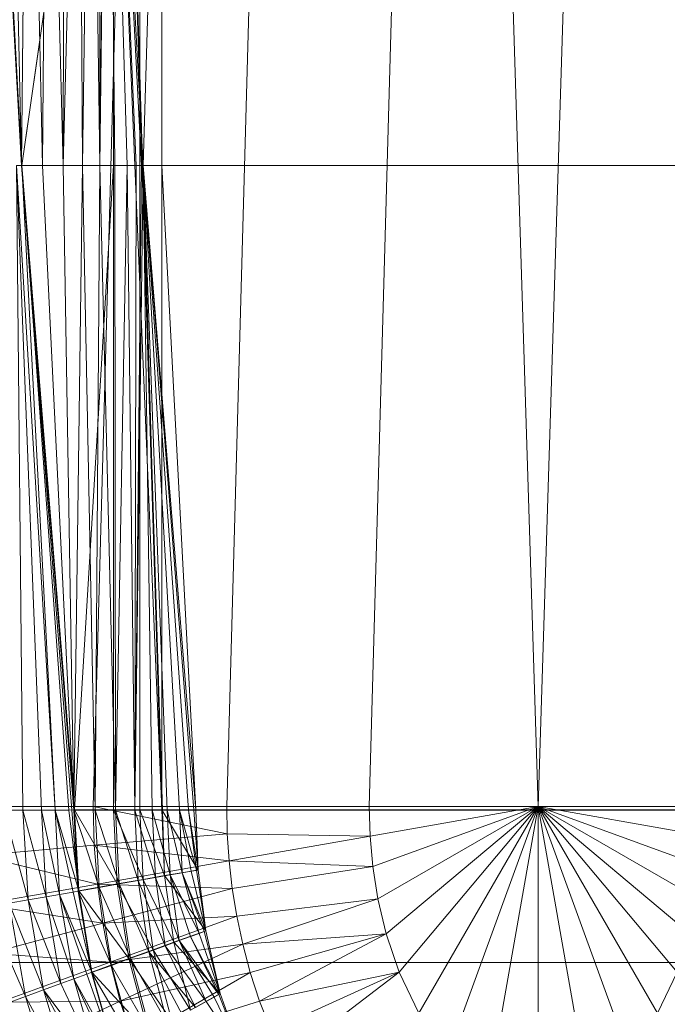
# Model space of a CAD drawing. Header units: metres. Extents: x 391.1 to 430.4, y 12.7 to 29.8.
# Tile 57 of 104: x 401.791 to 401.906, y 27.553 to 27.729. Entities that reach past the tile are written whole.
import ezdxf

# ---------------------------------------------------------------- set-up
doc = ezdxf.new("R2010")
doc.units = ezdxf.units.M
doc.layers.add('A-DETL-____-MBND', color=7, linetype='Continuous', lineweight=18)
doc.layers.add('S-STRS-____-OTLN', color=7, linetype='Continuous', lineweight=18)

# ---------------------------------------------------------------- blocks, each defined once
blk = doc.blocks.new('Family - Inodor PB-155331-02_SAN_P0')
at = {"layer": 'A-DETL-____-MBND', "color": 253, "true_color": 0xaaaaaa}
for p, q in [((0.12032, 0.7256), (0.13594, 0.21593)), ((0.12032, 0.7256), (0.13594, 0.21593)), ((0.12032, 0.7256), (0.13646, 0.2042)), ((0.13782, 0.7262), (0.12375, 0.21652)), ((0.16159, 0.7262), (0.14752, 0.21652)), ((0.18701, 0.7262), (0.17293, 0.21652)), ((0.18701, 0.7262), (0.20299, 0.21652)), ((0.21897, 0.7262), (0.20299, 0.21652)), ((0.10461, 0.44571), (0.11096, 0.33082)), ((0.10471, 0.44572), (0.11105, 0.33082)), ((0.10471, 0.44572), (0.11105, 0.33082)), ((0.10839, 0.44571), (0.11096, 0.33082)), ((0.10839, 0.44571), (0.11096, 0.33082)), ((0.11204, 0.44571), (0.11096, 0.33082)), ((0.11096, 0.33082), (0.11204, 0.44571)), ((0.12737, 0.44571), (0.11105, 0.33082)), ((0.11105, 0.33082), (0.12737, 0.44571)), ((0.11204, 0.44571), (0.11473, 0.33082)), ((0.11204, 0.44571), (0.11473, 0.33082)), ((0.11547, 0.44571), (0.11473, 0.33082)), ((0.11473, 0.33082), (0.11547, 0.44571)), ((0.11547, 0.44571), (0.11839, 0.33082)), ((0.11547, 0.44571), (0.11839, 0.33082)), ((0.11858, 0.44571), (0.11839, 0.33082)), ((0.11839, 0.33082), (0.11858, 0.44571)), ((0.11839, 0.33082), (0.12125, 0.44571)), ((0.11839, 0.33082), (0.12125, 0.44571)), ((0.12125, 0.44571), (0.12182, 0.33082)), ((0.12125, 0.44571), (0.12182, 0.33082)), ((0.12343, 0.44571), (0.12182, 0.33082)), ((0.12182, 0.33082), (0.12343, 0.44571)), ((0.12343, 0.44571), (0.12492, 0.33082)), ((0.12343, 0.44571), (0.12492, 0.33082)), ((0.12503, 0.44571), (0.12492, 0.33082)), ((0.12492, 0.33082), (0.12503, 0.44571)), ((0.12492, 0.33082), (0.12601, 0.44571)), ((0.12492, 0.33082), (0.12601, 0.44571)), ((0.12492, 0.33082), (0.12632, 0.44571)), ((0.12492, 0.33082), (0.12632, 0.44571)), ((0.12632, 0.44571), (0.13594, 0.21593)), ((0.12632, 0.44571), (0.13266, 0.33082)), ((0.12632, 0.44571), (0.13594, 0.21593)), ((0.12632, 0.44571), (0.13266, 0.33082)), ((0.12632, 0.44571), (0.13266, 0.33082)), ((0.12632, 0.44571), (0.1276, 0.33082)), ((0.12632, 0.44571), (0.12977, 0.33082)), ((0.12632, 0.44571), (0.1276, 0.33082)), ((0.12632, 0.44571), (0.13137, 0.33082)), ((0.12632, 0.44571), (0.12977, 0.33082)), ((0.12632, 0.44571), (0.13235, 0.33082)), ((0.12632, 0.44571), (0.13137, 0.33082)), ((0.12632, 0.44571), (0.13266, 0.33082)), ((0.12632, 0.44571), (0.13235, 0.33082)), ((0.12737, 0.44571), (0.12737, 0.33082)), ((0.12737, 0.44571), (0.12737, 0.33082)), ((0.13205, 0.44571), (0.13205, 0.33082)), ((0.13205, 0.44571), (0.13205, 0.33082)), ((0.13594, 0.44571), (0.13266, 0.33082)), ((0.13594, 0.44571), (0.13266, 0.33082)), ((0.13594, 0.44571), (0.13594, 0.33082)), ((0.13594, 0.44571), (0.13594, 0.33082)), ((0.13594, 0.33082), (0.13594, 0.44571)), ((0.13594, 0.44571), (0.13594, 0.33082)), ((0.11105, 0.33082), (0.11005, 0.33077)), ((0.11005, 0.33077), (0.11105, 0.33082)), ((0.11005, 0.33077), (0.11123, 0.21587)), ((0.11005, 0.33077), (0.11694, 0.21587)), ((0.11005, 0.33077), (0.11451, 0.21587)), ((0.11005, 0.33077), (0.11123, 0.21587)), ((0.11005, 0.33077), (0.11694, 0.21587)), ((0.11005, 0.33077), (0.11451, 0.21587)), ((0.11096, 0.33082), (0.11473, 0.33082)), ((0.11096, 0.33082), (0.11473, 0.33082)), ((0.11096, 0.33082), (0.1203, 0.21587)), ((0.11096, 0.33082), (0.1203, 0.21587)), ((0.11096, 0.33082), (0.12107, 0.20142)), ((0.11105, 0.33082), (0.11694, 0.21587)), ((0.11105, 0.33082), (0.1194, 0.21587)), ((0.11105, 0.33082), (0.11694, 0.21587)), ((0.11105, 0.33082), (0.12039, 0.21593)), ((0.11105, 0.33082), (0.1194, 0.21587)), ((0.11105, 0.33082), (0.12737, 0.33082)), ((0.11105, 0.33082), (0.12039, 0.21593)), ((0.11105, 0.33082), (0.12737, 0.33082)), ((0.11473, 0.33082), (0.1203, 0.21587)), ((0.11473, 0.33082), (0.11839, 0.33082)), ((0.11473, 0.33082), (0.11839, 0.33082)), ((0.11473, 0.33082), (0.1203, 0.21587)), ((0.11839, 0.33082), (0.1203, 0.21587)), ((0.11839, 0.33082), (0.12182, 0.33082)), ((0.11839, 0.33082), (0.1203, 0.21587)), ((0.11839, 0.33082), (0.12182, 0.33082)), ((0.12182, 0.33082), (0.1203, 0.21587)), ((0.1203, 0.21587), (0.12182, 0.33082)), ((0.12737, 0.33082), (0.12039, 0.21593)), ((0.12039, 0.21593), (0.12737, 0.33082)), ((0.12182, 0.33082), (0.12407, 0.21587)), ((0.12182, 0.33082), (0.12492, 0.33082)), ((0.12182, 0.33082), (0.12492, 0.33082)), ((0.12182, 0.33082), (0.12407, 0.21587)), ((0.12492, 0.33082), (0.12407, 0.21587)), ((0.12407, 0.21587), (0.12492, 0.33082)), ((0.12492, 0.33082), (0.12773, 0.21587)), ((0.12492, 0.33082), (0.1276, 0.33082)), ((0.12492, 0.33082), (0.1276, 0.33082)), ((0.12492, 0.33082), (0.12773, 0.21587)), ((0.12737, 0.33082), (0.12737, 0.21593)), ((0.12737, 0.33082), (0.13205, 0.33082)), ((0.12737, 0.33082), (0.13205, 0.33082)), ((0.12737, 0.33082), (0.12737, 0.21593)), ((0.1276, 0.33082), (0.12773, 0.21587)), ((0.12977, 0.33082), (0.1276, 0.33082)), ((0.1276, 0.33082), (0.12977, 0.33082)), ((0.1276, 0.33082), (0.12773, 0.21587)), ((0.12977, 0.33082), (0.12773, 0.21587)), ((0.12773, 0.21587), (0.12977, 0.33082)), ((0.13137, 0.33082), (0.12977, 0.33082)), ((0.12977, 0.33082), (0.13116, 0.21587)), ((0.12977, 0.33082), (0.13137, 0.33082)), ((0.12977, 0.33082), (0.13116, 0.21587)), ((0.13137, 0.33082), (0.13116, 0.21587)), ((0.13116, 0.21587), (0.13137, 0.33082)), ((0.13116, 0.21587), (0.13235, 0.33082)), ((0.13116, 0.21587), (0.13235, 0.33082)), ((0.13116, 0.21587), (0.13266, 0.33082)), ((0.13116, 0.21587), (0.13266, 0.33082)), ((0.13235, 0.33082), (0.13137, 0.33082)), ((0.13137, 0.33082), (0.13235, 0.33082)), ((0.13205, 0.33082), (0.13205, 0.21593)), ((0.13594, 0.33082), (0.13205, 0.33082)), ((0.13205, 0.33082), (0.13205, 0.21593)), ((0.13205, 0.33082), (0.13594, 0.33082)), ((0.13266, 0.33082), (0.13235, 0.33082)), ((0.13235, 0.33082), (0.13266, 0.33082)), ((0.13266, 0.33082), (0.142, 0.21587)), ((0.13594, 0.33082), (0.13266, 0.33082)), ((0.13266, 0.33082), (0.13594, 0.21593)), ((0.13266, 0.33082), (0.13594, 0.21593)), ((0.13266, 0.33082), (0.142, 0.21587)), ((0.13266, 0.33082), (0.13426, 0.21587)), ((0.13266, 0.33082), (0.13694, 0.21587)), ((0.13266, 0.33082), (0.13426, 0.21587)), ((0.13266, 0.33082), (0.13911, 0.21587)), ((0.13266, 0.33082), (0.13694, 0.21587)), ((0.13266, 0.33082), (0.14071, 0.21587)), ((0.13266, 0.33082), (0.13911, 0.21587)), ((0.13266, 0.33082), (0.14169, 0.21587)), ((0.13266, 0.33082), (0.14071, 0.21587)), ((0.13266, 0.33082), (0.142, 0.21587)), ((0.13266, 0.33082), (0.14169, 0.21587)), ((0.142, 0.21587), (0.13594, 0.33082)), ((0.13594, 0.33082), (0.142, 0.21587)), ((0.13594, 0.21593), (0.13594, 0.33082)), ((0.13594, 0.33082), (0.13594, 0.21593)), ((0.13594, 0.33082), (0.27003, 0.33082)), ((0.13594, 0.33082), (0.142, 0.21587)), ((0.13594, 0.33082), (0.13594, 0.21593)), ((0.142, 0.21587), (0.13594, 0.33082)), ((0.13594, 0.33082), (0.27003, 0.33082)), ((0.13594, 0.21593), (0.13594, 0.33082)), ((0.13594, 0.33082), (0.27003, 0.33082)), ((0.13594, 0.33082), (0.13594, 0.21593)), ((0.13594, 0.33082), (0.27003, 0.33082)), ((0.12375, 0.21652), (0.10299, 0.21652)), ((0.12039, 0.21593), (0.1194, 0.21587)), ((0.1194, 0.21587), (0.12039, 0.21593)), ((0.12039, 0.21593), (0.12115, 0.2015)), ((0.12039, 0.21593), (0.12802, 0.20271)), ((0.12039, 0.21593), (0.12115, 0.2015)), ((0.12039, 0.21593), (0.12737, 0.21593)), ((0.12039, 0.21593), (0.12737, 0.21593)), ((0.12039, 0.21593), (0.12802, 0.20271)), ((0.12375, 0.21652), (0.12393, 0.2096)), ((0.12375, 0.21652), (0.14762, 0.21167)), ((0.14752, 0.21652), (0.12375, 0.21652)), ((0.12737, 0.21593), (0.12802, 0.20271)), ((0.12737, 0.21593), (0.13205, 0.21593)), ((0.12737, 0.21593), (0.13262, 0.20352)), ((0.12737, 0.21593), (0.12802, 0.20271)), ((0.12737, 0.21593), (0.13205, 0.21593)), ((0.12737, 0.21593), (0.13262, 0.20352)), ((0.13205, 0.21593), (0.13262, 0.20352)), ((0.13594, 0.21593), (0.13205, 0.21593)), ((0.13205, 0.21593), (0.13646, 0.2042)), ((0.13205, 0.21593), (0.13262, 0.20352)), ((0.13205, 0.21593), (0.13594, 0.21593)), ((0.13205, 0.21593), (0.13646, 0.2042)), ((0.142, 0.21587), (0.13594, 0.21593)), ((0.13594, 0.21593), (0.13646, 0.2042)), ((0.142, 0.21587), (0.13594, 0.21593)), ((0.13594, 0.21593), (0.14244, 0.20519)), ((0.13594, 0.21593), (0.13646, 0.2042)), ((0.13594, 0.21593), (0.142, 0.21587)), ((0.13594, 0.21593), (0.14244, 0.20519)), ((0.13594, 0.21593), (0.13646, 0.2042)), ((0.27003, 0.21593), (0.13594, 0.21593)), ((0.13594, 0.21593), (0.27003, 0.21593)), ((0.13594, 0.21593), (0.13646, 0.2042)), ((0.14752, 0.21652), (0.14762, 0.21167)), ((0.14752, 0.21652), (0.17293, 0.21652)), ((0.17293, 0.21652), (0.17309, 0.21124)), ((0.17293, 0.21652), (0.20299, 0.21652)), ((0.20299, 0.21652), (0.17309, 0.21124)), ((0.20299, 0.21652), (0.17357, 0.20581)), ((0.20299, 0.21652), (0.17447, 0.20005)), ((0.20299, 0.21652), (0.17593, 0.19381)), ((0.20299, 0.21652), (0.17822, 0.18699)), ((0.20299, 0.21652), (0.18172, 0.17968)), ((0.20299, 0.21652), (0.18695, 0.17244)), ((0.20299, 0.21652), (0.1942, 0.16667)), ((0.20299, 0.21652), (0.20299, 0.16439)), ((0.20299, 0.21652), (0.21178, 0.16667)), ((0.20299, 0.21652), (0.21904, 0.17244)), ((0.23305, 0.21652), (0.20299, 0.21652)), ((0.20299, 0.21652), (0.22426, 0.17968)), ((0.20299, 0.21652), (0.22776, 0.18699)), ((0.20299, 0.21652), (0.23005, 0.19381)), ((0.20299, 0.21652), (0.23151, 0.20005)), ((0.20299, 0.21652), (0.23241, 0.20581)), ((0.20299, 0.21652), (0.2329, 0.21124)), ((0.10781, 0.21587), (0.11213, 0.19985)), ((0.10781, 0.21587), (0.11123, 0.21587)), ((0.10781, 0.21587), (0.11123, 0.21587)), ((0.10781, 0.21587), (0.11213, 0.19985)), ((0.11123, 0.21587), (0.11213, 0.19985)), ((0.11451, 0.21587), (0.11123, 0.21587)), ((0.11123, 0.21587), (0.11536, 0.20042)), ((0.11123, 0.21587), (0.11213, 0.19985)), ((0.11123, 0.21587), (0.11451, 0.21587)), ((0.11123, 0.21587), (0.11536, 0.20042)), ((0.11694, 0.21587), (0.11451, 0.21587)), ((0.11451, 0.21587), (0.11536, 0.20042)), ((0.11451, 0.21587), (0.11776, 0.20085)), ((0.11451, 0.21587), (0.11536, 0.20042)), ((0.11451, 0.21587), (0.11694, 0.21587)), ((0.11451, 0.21587), (0.11776, 0.20085)), ((0.1194, 0.21587), (0.11694, 0.21587)), ((0.11694, 0.21587), (0.11776, 0.20085)), ((0.11694, 0.21587), (0.12018, 0.20127)), ((0.11694, 0.21587), (0.11776, 0.20085)), ((0.11694, 0.21587), (0.1194, 0.21587)), ((0.11694, 0.21587), (0.12115, 0.2015)), ((0.11694, 0.21587), (0.12115, 0.2015)), ((0.11694, 0.21587), (0.12018, 0.20127)), ((0.1194, 0.21587), (0.12115, 0.2015)), ((0.1194, 0.21587), (0.12115, 0.2015)), ((0.1203, 0.21587), (0.12107, 0.20142)), ((0.1203, 0.21587), (0.12478, 0.20208)), ((0.1203, 0.21587), (0.12107, 0.20142)), ((0.1203, 0.21587), (0.12407, 0.21587)), ((0.1203, 0.21587), (0.12407, 0.21587)), ((0.1203, 0.21587), (0.12478, 0.20208)), ((0.12407, 0.21587), (0.12478, 0.20208)), ((0.12407, 0.21587), (0.12838, 0.20272)), ((0.12407, 0.21587), (0.12478, 0.20208)), ((0.12407, 0.21587), (0.12773, 0.21587)), ((0.12407, 0.21587), (0.12773, 0.21587)), ((0.12407, 0.21587), (0.12838, 0.20272)), ((0.12773, 0.21587), (0.12838, 0.20272)), ((0.12773, 0.21587), (0.13176, 0.20331)), ((0.12773, 0.21587), (0.12838, 0.20272)), ((0.12773, 0.21587), (0.13116, 0.21587)), ((0.12773, 0.21587), (0.13116, 0.21587)), ((0.12773, 0.21587), (0.13176, 0.20331)), ((0.13116, 0.21587), (0.13176, 0.20331)), ((0.13116, 0.21587), (0.13482, 0.20385)), ((0.13116, 0.21587), (0.13176, 0.20331)), ((0.13116, 0.21587), (0.13426, 0.21587)), ((0.13116, 0.21587), (0.13426, 0.21587)), ((0.13116, 0.21587), (0.13482, 0.20385)), ((0.13426, 0.21587), (0.13482, 0.20385)), ((0.13694, 0.21587), (0.13426, 0.21587)), ((0.13426, 0.21587), (0.13745, 0.20431)), ((0.13426, 0.21587), (0.13482, 0.20385)), ((0.13426, 0.21587), (0.13694, 0.21587)), ((0.13426, 0.21587), (0.13745, 0.20431)), ((0.13911, 0.21587), (0.13694, 0.21587)), ((0.13694, 0.21587), (0.13745, 0.20431)), ((0.13694, 0.21587), (0.13959, 0.20469)), ((0.13694, 0.21587), (0.13745, 0.20431)), ((0.13694, 0.21587), (0.13911, 0.21587)), ((0.13694, 0.21587), (0.13959, 0.20469)), ((0.14071, 0.21587), (0.13911, 0.21587)), ((0.13911, 0.21587), (0.13959, 0.20469)), ((0.13911, 0.21587), (0.14117, 0.20497)), ((0.13911, 0.21587), (0.13959, 0.20469)), ((0.13911, 0.21587), (0.14071, 0.21587)), ((0.13911, 0.21587), (0.14213, 0.20514)), ((0.13911, 0.21587), (0.14213, 0.20514)), ((0.13911, 0.21587), (0.14117, 0.20497)), ((0.14169, 0.21587), (0.14071, 0.21587)), ((0.14071, 0.21587), (0.14213, 0.20514)), ((0.14071, 0.21587), (0.14169, 0.21587)), ((0.14071, 0.21587), (0.14244, 0.20519)), ((0.14071, 0.21587), (0.14244, 0.20519)), ((0.14071, 0.21587), (0.14213, 0.20514)), ((0.142, 0.21587), (0.14169, 0.21587)), ((0.14169, 0.21587), (0.14244, 0.20519)), ((0.14169, 0.21587), (0.142, 0.21587)), ((0.14169, 0.21587), (0.14244, 0.20519)), ((0.142, 0.21587), (0.26396, 0.21587)), ((0.142, 0.21587), (0.14244, 0.20519)), ((0.142, 0.21587), (0.14244, 0.20519)), ((0.142, 0.21587), (0.26396, 0.21587)), ((0.142, 0.21587), (0.14244, 0.20519)), ((0.142, 0.21587), (0.14244, 0.20519)), ((0.14762, 0.21167), (0.12393, 0.2096)), ((0.14762, 0.21167), (0.14795, 0.20681)), ((0.14762, 0.21167), (0.17309, 0.21124)), ((0.17309, 0.21124), (0.14795, 0.20681)), ((0.17309, 0.21124), (0.17357, 0.20581)), ((0.12393, 0.2096), (0.10325, 0.20779)), ((0.12393, 0.2096), (0.12449, 0.20268)), ((0.12393, 0.2096), (0.14795, 0.20681)), ((0.10325, 0.20779), (0.12449, 0.20268)), ((0.14795, 0.20681), (0.12449, 0.20268)), ((0.14795, 0.20681), (0.14851, 0.20192)), ((0.14795, 0.20681), (0.17357, 0.20581)), ((0.17357, 0.20581), (0.14851, 0.20192)), ((0.17357, 0.20581), (0.17447, 0.20005)), ((0.13482, 0.20385), (0.13176, 0.20331)), ((0.13176, 0.20331), (0.13482, 0.20385)), ((0.13646, 0.2042), (0.13262, 0.20352)), ((0.13262, 0.20352), (0.13646, 0.2042)), ((0.13745, 0.20431), (0.13482, 0.20385)), ((0.13482, 0.20385), (0.13745, 0.20431)), ((0.13482, 0.20385), (0.13655, 0.19169)), ((0.13482, 0.20385), (0.13906, 0.1926)), ((0.13482, 0.20385), (0.13655, 0.19169)), ((0.13482, 0.20385), (0.13906, 0.1926)), ((0.14244, 0.20519), (0.13646, 0.2042)), ((0.13646, 0.2042), (0.14244, 0.20519)), ((0.13646, 0.2042), (0.14382, 0.19434)), ((0.13646, 0.2042), (0.1381, 0.19232)), ((0.13646, 0.2042), (0.14382, 0.19434)), ((0.13646, 0.2042), (0.1381, 0.19232)), ((0.13646, 0.2042), (0.1381, 0.19232)), ((0.13959, 0.20469), (0.13745, 0.20431)), ((0.13745, 0.20431), (0.13959, 0.20469)), ((0.13745, 0.20431), (0.13906, 0.1926)), ((0.13745, 0.20431), (0.1411, 0.19335)), ((0.13745, 0.20431), (0.13906, 0.1926)), ((0.13745, 0.20431), (0.14261, 0.19389)), ((0.13745, 0.20431), (0.14261, 0.19389)), ((0.13745, 0.20431), (0.1411, 0.19335)), ((0.14117, 0.20497), (0.13959, 0.20469)), ((0.13959, 0.20469), (0.14117, 0.20497)), ((0.13959, 0.20469), (0.14261, 0.19389)), ((0.13959, 0.20469), (0.14382, 0.19434)), ((0.13959, 0.20469), (0.14353, 0.19423)), ((0.13959, 0.20469), (0.14261, 0.19389)), ((0.13959, 0.20469), (0.14382, 0.19434)), ((0.13959, 0.20469), (0.14353, 0.19423)), ((0.14213, 0.20514), (0.14117, 0.20497)), ((0.14117, 0.20497), (0.14213, 0.20514)), ((0.14117, 0.20497), (0.14382, 0.19434)), ((0.14117, 0.20497), (0.14382, 0.19434)), ((0.14244, 0.20519), (0.14213, 0.20514)), ((0.14213, 0.20514), (0.14244, 0.20519)), ((0.14213, 0.20514), (0.14382, 0.19434)), ((0.14213, 0.20514), (0.14382, 0.19434)), ((0.14244, 0.20519), (0.14382, 0.19434)), ((0.14244, 0.20519), (0.14382, 0.19434)), ((0.14382, 0.19434), (0.14244, 0.20519)), ((0.14244, 0.20519), (0.14382, 0.19434)), ((0.12449, 0.20268), (0.10402, 0.19907)), ((0.12478, 0.20208), (0.12107, 0.20142)), ((0.12107, 0.20142), (0.12478, 0.20208)), ((0.12802, 0.20271), (0.12115, 0.2015)), ((0.12115, 0.2015), (0.12802, 0.20271)), ((0.12449, 0.20268), (0.12543, 0.19574)), ((0.12449, 0.20268), (0.14851, 0.20192)), ((0.12838, 0.20272), (0.12478, 0.20208)), ((0.12478, 0.20208), (0.12838, 0.20272)), ((0.12478, 0.20208), (0.12697, 0.1882)), ((0.12478, 0.20208), (0.13041, 0.18945)), ((0.12478, 0.20208), (0.12697, 0.1882)), ((0.12478, 0.20208), (0.13041, 0.18945)), ((0.14851, 0.20192), (0.12543, 0.19574)), ((0.13262, 0.20352), (0.12802, 0.20271)), ((0.12802, 0.20271), (0.13262, 0.20352)), ((0.12802, 0.20271), (0.13006, 0.18939)), ((0.12802, 0.20271), (0.13445, 0.19099)), ((0.12802, 0.20271), (0.13006, 0.18939)), ((0.12802, 0.20271), (0.13445, 0.19099)), ((0.13176, 0.20331), (0.12838, 0.20272)), ((0.12838, 0.20272), (0.13176, 0.20331)), ((0.12838, 0.20272), (0.13041, 0.18945)), ((0.12838, 0.20272), (0.13363, 0.19063)), ((0.12838, 0.20272), (0.13041, 0.18945)), ((0.12838, 0.20272), (0.13363, 0.19063)), ((0.13176, 0.20331), (0.13363, 0.19063)), ((0.13176, 0.20331), (0.13655, 0.19169)), ((0.13176, 0.20331), (0.13363, 0.19063)), ((0.13176, 0.20331), (0.13655, 0.19169)), ((0.13262, 0.20352), (0.13445, 0.19099)), ((0.13262, 0.20352), (0.1381, 0.19232)), ((0.13262, 0.20352), (0.13445, 0.19099)), ((0.13262, 0.20352), (0.1381, 0.19232)), ((0.14851, 0.20192), (0.14931, 0.19698)), ((0.11536, 0.20042), (0.11213, 0.19985)), ((0.11213, 0.19985), (0.11536, 0.20042)), ((0.11776, 0.20085), (0.11536, 0.20042)), ((0.11536, 0.20042), (0.11776, 0.20085)), ((0.11536, 0.20042), (0.11798, 0.18494)), ((0.11536, 0.20042), (0.12027, 0.18577)), ((0.11536, 0.20042), (0.12027, 0.18577)), ((0.11536, 0.20042), (0.11798, 0.18494)), ((0.12018, 0.20127), (0.11776, 0.20085)), ((0.11776, 0.20085), (0.12018, 0.20127)), ((0.11776, 0.20085), (0.12027, 0.18577)), ((0.11776, 0.20085), (0.1235, 0.187)), ((0.11776, 0.20085), (0.12258, 0.18661)), ((0.11776, 0.20085), (0.12027, 0.18577)), ((0.11776, 0.20085), (0.1235, 0.187)), ((0.11776, 0.20085), (0.12258, 0.18661)), ((0.12115, 0.2015), (0.12018, 0.20127)), ((0.12018, 0.20127), (0.12115, 0.2015)), ((0.12018, 0.20127), (0.1235, 0.187)), ((0.12018, 0.20127), (0.1235, 0.187)), ((0.12107, 0.20142), (0.12697, 0.1882)), ((0.12107, 0.20142), (0.12343, 0.18691)), ((0.12107, 0.20142), (0.12697, 0.1882)), ((0.12115, 0.2015), (0.1235, 0.187)), ((0.12115, 0.2015), (0.13006, 0.18939)), ((0.12115, 0.2015), (0.1235, 0.187)), ((0.12115, 0.2015), (0.13006, 0.18939)), ((0.10402, 0.19907), (0.12543, 0.19574)), ((0.10473, 0.19854), (0.11169, 0.18265)), ((0.10473, 0.19854), (0.11169, 0.18265)), ((0.11213, 0.19985), (0.10876, 0.19926)), ((0.10876, 0.19926), (0.11213, 0.19985)), ((0.10876, 0.19926), (0.11169, 0.18265)), ((0.10876, 0.19926), (0.1149, 0.18381)), ((0.10876, 0.19926), (0.11169, 0.18265)), ((0.10876, 0.19926), (0.1149, 0.18381)), ((0.11213, 0.19985), (0.1149, 0.18381)), ((0.11213, 0.19985), (0.11798, 0.18494)), ((0.11213, 0.19985), (0.1149, 0.18381)), ((0.11213, 0.19985), (0.11798, 0.18494)), ((0.14931, 0.19698), (0.17447, 0.20005)), ((0.17447, 0.20005), (0.15037, 0.19198)), ((0.17447, 0.20005), (0.17593, 0.19381)), ((0.12543, 0.19574), (0.14931, 0.19698)), ((0.14931, 0.19698), (0.12677, 0.18878)), ((0.14931, 0.19698), (0.15037, 0.19198)), ((0.12543, 0.19574), (0.10532, 0.19035)), ((0.12543, 0.19574), (0.12677, 0.18878)), ((0.14382, 0.19434), (0.1381, 0.19232)), ((0.1381, 0.19232), (0.14382, 0.19434)), ((0.1411, 0.19335), (0.13906, 0.1926)), ((0.13906, 0.1926), (0.1411, 0.19335)), ((0.14261, 0.19389), (0.1411, 0.19335)), ((0.1411, 0.19335), (0.14261, 0.19389)), ((0.1411, 0.19335), (0.14611, 0.18303)), ((0.1411, 0.19335), (0.14638, 0.18319)), ((0.1411, 0.19335), (0.14638, 0.18319)), ((0.1411, 0.19335), (0.14611, 0.18303)), ((0.14353, 0.19423), (0.14261, 0.19389)), ((0.14261, 0.19389), (0.14353, 0.19423)), ((0.14261, 0.19389), (0.14638, 0.18319)), ((0.14261, 0.19389), (0.14638, 0.18319)), ((0.14382, 0.19434), (0.14353, 0.19423)), ((0.14353, 0.19423), (0.14382, 0.19434)), ((0.14353, 0.19423), (0.14638, 0.18319)), ((0.14353, 0.19423), (0.14638, 0.18319)), ((0.14382, 0.19434), (0.14638, 0.18319)), ((0.14382, 0.19434), (0.14638, 0.18319)), ((0.14638, 0.18319), (0.14382, 0.19434)), ((0.14382, 0.19434), (0.14638, 0.18319)), ((0.15037, 0.19198), (0.17593, 0.19381)), ((0.17593, 0.19381), (0.15172, 0.18692)), ((0.17593, 0.19381), (0.15339, 0.18179)), ((0.17593, 0.19381), (0.17822, 0.18699)), ((0.12677, 0.18878), (0.15037, 0.19198)), ((0.15037, 0.19198), (0.12854, 0.1818)), ((0.13655, 0.19169), (0.13363, 0.19063)), ((0.13363, 0.19063), (0.13655, 0.19169)), ((0.1381, 0.19232), (0.13445, 0.19099)), ((0.13445, 0.19099), (0.1381, 0.19232)), ((0.13906, 0.1926), (0.13655, 0.19169)), ((0.13655, 0.19169), (0.13906, 0.1926)), ((0.13655, 0.19169), (0.14199, 0.18066)), ((0.13655, 0.19169), (0.14387, 0.18174)), ((0.13655, 0.19169), (0.14387, 0.18174)), ((0.13655, 0.19169), (0.14199, 0.18066)), ((0.1381, 0.19232), (0.14638, 0.18319)), ((0.1381, 0.19232), (0.1411, 0.18021)), ((0.1381, 0.19232), (0.14638, 0.18319)), ((0.1381, 0.19232), (0.1411, 0.18021)), ((0.1381, 0.19232), (0.1411, 0.18021)), ((0.13906, 0.1926), (0.14387, 0.18174)), ((0.13906, 0.1926), (0.14611, 0.18303)), ((0.13906, 0.1926), (0.14526, 0.18254)), ((0.13906, 0.1926), (0.14387, 0.18174)), ((0.13906, 0.1926), (0.14611, 0.18303)), ((0.13906, 0.1926), (0.14526, 0.18254)), ((0.15037, 0.19198), (0.15172, 0.18692)), ((0.10532, 0.19035), (0.12677, 0.18878)), ((0.13445, 0.19099), (0.13006, 0.18939)), ((0.13006, 0.18939), (0.13445, 0.19099)), ((0.13363, 0.19063), (0.13041, 0.18945)), ((0.13041, 0.18945), (0.13363, 0.19063)), ((0.13363, 0.19063), (0.13699, 0.17777)), ((0.13363, 0.19063), (0.14199, 0.18066)), ((0.13363, 0.19063), (0.13967, 0.17932)), ((0.13363, 0.19063), (0.13699, 0.17777)), ((0.13363, 0.19063), (0.14199, 0.18066)), ((0.13363, 0.19063), (0.13967, 0.17932)), ((0.13445, 0.19099), (0.13773, 0.17826)), ((0.13445, 0.19099), (0.1411, 0.18021)), ((0.13445, 0.19099), (0.13773, 0.17826)), ((0.13445, 0.19099), (0.1411, 0.18021)), ((0.12677, 0.18878), (0.10716, 0.18164)), ((0.12697, 0.1882), (0.12343, 0.18691)), ((0.12343, 0.18691), (0.12697, 0.1882)), ((0.13006, 0.18939), (0.1235, 0.187)), ((0.1235, 0.187), (0.13006, 0.18939)), ((0.12677, 0.18878), (0.12854, 0.1818)), ((0.13041, 0.18945), (0.12697, 0.1882)), ((0.12697, 0.1882), (0.13041, 0.18945)), ((0.12697, 0.1882), (0.13085, 0.17422)), ((0.12697, 0.1882), (0.13402, 0.17605)), ((0.12697, 0.1882), (0.13402, 0.17605)), ((0.12697, 0.1882), (0.13085, 0.17422)), ((0.13006, 0.18939), (0.13368, 0.17592)), ((0.13006, 0.18939), (0.13773, 0.17826)), ((0.13006, 0.18939), (0.13368, 0.17592)), ((0.13006, 0.18939), (0.13773, 0.17826)), ((0.13041, 0.18945), (0.13402, 0.17605)), ((0.13041, 0.18945), (0.13699, 0.17777)), ((0.13041, 0.18945), (0.13699, 0.17777)), ((0.13041, 0.18945), (0.13402, 0.17605)), ((0.12258, 0.18661), (0.12027, 0.18577)), ((0.12027, 0.18577), (0.12258, 0.18661)), ((0.1235, 0.187), (0.12258, 0.18661)), ((0.12258, 0.18661), (0.1235, 0.187)), ((0.12258, 0.18661), (0.12764, 0.17243)), ((0.12258, 0.18661), (0.12764, 0.17243)), ((0.12343, 0.18691), (0.13085, 0.17422)), ((0.12343, 0.18691), (0.13085, 0.17422)), ((0.12343, 0.18691), (0.12758, 0.17234)), ((0.1235, 0.187), (0.12764, 0.17243)), ((0.1235, 0.187), (0.13368, 0.17592)), ((0.1235, 0.187), (0.12764, 0.17243)), ((0.1235, 0.187), (0.13368, 0.17592)), ((0.12854, 0.1818), (0.15172, 0.18692)), ((0.15172, 0.18692), (0.13077, 0.17482)), ((0.15172, 0.18692), (0.15339, 0.18179)), ((0.15339, 0.18179), (0.17822, 0.18699)), ((0.17822, 0.18699), (0.15543, 0.17661)), ((0.17822, 0.18699), (0.15787, 0.1714)), ((0.17822, 0.18699), (0.18172, 0.17968)), ((0.22776, 0.18699), (0.22426, 0.17968)), ((0.11798, 0.18494), (0.1149, 0.18381)), ((0.1149, 0.18381), (0.11798, 0.18494)), ((0.12027, 0.18577), (0.11798, 0.18494)), ((0.11798, 0.18494), (0.12027, 0.18577)), ((0.11798, 0.18494), (0.12467, 0.17066)), ((0.11798, 0.18494), (0.12467, 0.17066)), ((0.12027, 0.18577), (0.12467, 0.17066)), ((0.12027, 0.18577), (0.12764, 0.17243)), ((0.12027, 0.18577), (0.1268, 0.17189)), ((0.12027, 0.18577), (0.12467, 0.17066)), ((0.12027, 0.18577), (0.12764, 0.17243)), ((0.12027, 0.18577), (0.1268, 0.17189)), ((0.11169, 0.18265), (0.10784, 0.18124)), ((0.10784, 0.18124), (0.11169, 0.18265)), ((0.1149, 0.18381), (0.11169, 0.18265)), ((0.11169, 0.18265), (0.1149, 0.18381)), ((0.11169, 0.18265), (0.11676, 0.16609)), ((0.11169, 0.18265), (0.11972, 0.1678)), ((0.11169, 0.18265), (0.11972, 0.1678)), ((0.11169, 0.18265), (0.11676, 0.16609)), ((0.1149, 0.18381), (0.11972, 0.1678)), ((0.1149, 0.18381), (0.12467, 0.17066)), ((0.1149, 0.18381), (0.12256, 0.16944)), ((0.1149, 0.18381), (0.11972, 0.1678)), ((0.1149, 0.18381), (0.12467, 0.17066)), ((0.1149, 0.18381), (0.12256, 0.16944)), ((0.14638, 0.18319), (0.1411, 0.18021)), ((0.1411, 0.18021), (0.14638, 0.18319)), ((0.14611, 0.18303), (0.14526, 0.18254)), ((0.14526, 0.18254), (0.14611, 0.18303)), ((0.14638, 0.18319), (0.14611, 0.18303)), ((0.14611, 0.18303), (0.14638, 0.18319)), ((0.14611, 0.18303), (0.15046, 0.1718)), ((0.14611, 0.18303), (0.15046, 0.1718)), ((0.14638, 0.18319), (0.15046, 0.1718)), ((0.14638, 0.18319), (0.15046, 0.1718)), ((0.15046, 0.1718), (0.14638, 0.18319)), ((0.14638, 0.18319), (0.15046, 0.1718)), ((0.10716, 0.18164), (0.12854, 0.1818)), ((0.12854, 0.1818), (0.10958, 0.17296)), ((0.12854, 0.1818), (0.13077, 0.17482)), ((0.13077, 0.17482), (0.15339, 0.18179)), ((0.14387, 0.18174), (0.14199, 0.18066)), ((0.14199, 0.18066), (0.14387, 0.18174)), ((0.14526, 0.18254), (0.14387, 0.18174)), ((0.14387, 0.18174), (0.14526, 0.18254)), ((0.14387, 0.18174), (0.15046, 0.1718)), ((0.14387, 0.18174), (0.15046, 0.1718)), ((0.14526, 0.18254), (0.15046, 0.1718)), ((0.14526, 0.18254), (0.15046, 0.1718)), ((0.15339, 0.18179), (0.15543, 0.17661))]:
    blk.add_line(p, q, dxfattribs=at)
blk = doc.blocks.new('Family - Escala PB-155778-02_SAN_P0')
at = {"layer": 'A-DETL-____-MBND', "color": 253, "true_color": 0xaaaaaa}
blk.add_line((1.8, 0.41918), (0, 0.41918), dxfattribs=at)
blk.add_line((1.8, 0.41918), (0, 0.41918), dxfattribs=at)
blk = doc.blocks.new('LONDR55-XX_ZZ-ARQ-CAA-M3D-Londres55_ifc-1-02_SAN_P0')
at = {"layer": 'A-DETL-____-MBND', "color": 253, "lineweight": 18, "true_color": 0xaaaaaa}
blk.add_blockref('Family - Inodor PB-155331-02_SAN_P0', (401.68048, 27.37206), dxfattribs=at)
at = {"layer": 'S-STRS-____-OTLN', "color": 253, "lineweight": 18, "true_color": 0xaaaaaa}
blk.add_blockref('Family - Escala PB-155778-02_SAN_P0', (401.45432, 27.1416), dxfattribs=at)

msp = doc.modelspace()

# ---------------------------------------------------------------- block references
at = {"lineweight": 5}
msp.add_blockref('LONDR55-XX_ZZ-ARQ-CAA-M3D-Londres55_ifc-1-02_SAN_P0', (0, 0), dxfattribs=at)

doc.saveas('drawing.dxf')
